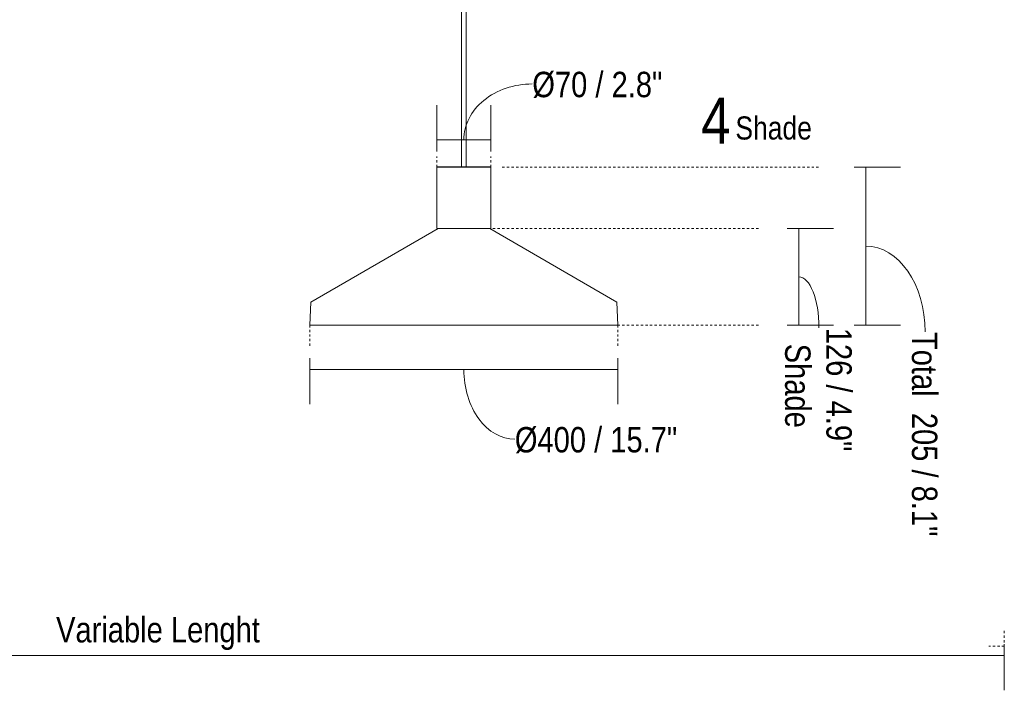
# Model space of a CAD drawing. Header units: millimetres. Extents: x 5395 to 9995, y 397 to 7363.
# Tile 2 of 5: x 6415 to 7694, y 397 to 1271. Entities that reach past the tile are written whole.
import ezdxf

# ---------------------------------------------------------------- set-up
doc = ezdxf.new("R2010")
doc.units = ezdxf.units.MM
doc.linetypes.add('Dash', pattern=[6, 3, -3])
doc.layers.add('A-ANNO-DIMS', color=7, linetype='Dash', lineweight=9, true_color=0xd2d2d2)
for name, color, linetype, lineweight in [('A-ANNO-DIMS-15', 7, 'Continuous', 9), ('E-LITE-EQPM', 7, 'Continuous', 20), ('G-ANNO-TEXT', 7, 'Continuous', 9)]:
    doc.layers.add(name, color=color, linetype=linetype, lineweight=lineweight)
doc.styles.add('Arial Narrow', font='ARIALN.TTF', dxfattribs={"height": 33})
doc.styles.add('Arial Narrow_1', font='ARIALN.TTF', dxfattribs={"height": 60})
doc.styles.add('Arial Narrow_2', font='ARIALN.TTF', dxfattribs={"height": 30})
doc.dimstyles.new('FARO_-_2_2mm_Arial_Narrow_mm_Inch_Left', dxfattribs={"dimscale": 304.8, "dimtxt": 33.773222, "dimasz": 0, "dimexe": 0.147638, "dimexo": 0.0625, "dimgap": 0.024606, "dimtad": 1, "dimdec": 0, "dimzin": 0, "dimdsep": 46, "dimtxsty": 'Arial Narrow', "dimblk1": 'NONE', "dimblk2": 'NONE', "dimsah": 1, "dimcen": 0.09, "dimadec": 0, "dimazin": 0, "dimtfac": 1, "dimtdec": 4, "dimtix": 1, "dimtmove": 0, "dimatfit": 3, "dimfxl": 0.049213, "dimfxlon": 1, "dimtvp": 1, "dimtolj": 1, "dimtzin": 0, "dimarcsym": 2})
doc.dimstyles.new('FARO_-_2_2mm_Arial_Narrow_mm_Inch_Right', dxfattribs={"dimscale": 304.8, "dimtxt": 33.773222, "dimasz": 0, "dimexe": 0.147638, "dimexo": 0.0625, "dimgap": 0.024606, "dimtad": 1, "dimdec": 0, "dimzin": 0, "dimdsep": 46, "dimtxsty": 'Arial Narrow', "dimblk1": 'NONE', "dimblk2": 'NONE', "dimsah": 1, "dimcen": 0.09, "dimadec": 0, "dimazin": 0, "dimtfac": 1, "dimtdec": 4, "dimtix": 1, "dimtmove": 1, "dimatfit": 3, "dimfxl": 0.049213, "dimfxlon": 1, "dimtvp": 1, "dimtolj": 1, "dimtzin": 0, "dimarcsym": 2})

# ---------------------------------------------------------------- blocks, each defined once
blk = doc.blocks.new('68595-3L_ 68596-3L_ 68596-3L  KOMBO400 - 64314-54-3L CONGA Black_White pendant lamp ø450-3L-734198-Alzado_PDF')
at = {"layer": 'E-LITE-EQPM', "lineweight": 9}
for p, q in [((6994.8, 1080), (6994.8, 1983.8)), ((6988.8, 1979.8), (6988.8, 1080)), ((6793.8, 905), (6793.8, 905))]:
    blk.add_line(p, q, dxfattribs=at)
at = {"layer": 'E-LITE-EQPM', "lineweight": 9, "flags": 128}
for points in [[(6956.8, 1079.1), (6956.8, 1079.1), (6956.8, 1079.1), (6956.8, 1079.2), (6956.9, 1079.2), (6956.9, 1079.2)], [(6957.4, 1079.9), (6957.5, 1079.9), (6957.5, 1080), (6957.6, 1080), (6957.6, 1080), (6957.6, 1080), (6957.7, 1080), (6957.7, 1080), (6957.7, 1080), (6957.8, 1080), (6957.8, 1080)], [(7024.2, 1080), (7023.8, 1080), (7023.3, 1080), (7022.7, 1080), (7022.1, 1080), (7021.5, 1080), (7020.8, 1080), (7020, 1080), (7019.2, 1080), (7018.4, 1080), (7017.5, 1080), (7016.6, 1080), (7015.7, 1080), (7014.7, 1080), (7013.6, 1080), (7012.6, 1080), (7011.5, 1080), (7010.4, 1080), (7009.2, 1080), (7008, 1080), (7006.8, 1080), (7005.6, 1080), (7004.3, 1080), (7003, 1080), (7001.7, 1080), (7000.4, 1080), (6999.1, 1080), (6997.8, 1080), (6996.4, 1080), (6995.1, 1080), (6993.7, 1080), (6992.3, 1080), (6991, 1080), (6989.6, 1080), (6988.3, 1080), (6986.9, 1080), (6985.6, 1080), (6984.2, 1080), (6982.9, 1080), (6981.6, 1080), (6980.3, 1080), (6979, 1080), (6977.8, 1080), (6976.6, 1080), (6975.4, 1080), (6974.2, 1080), (6973, 1080), (6971.9, 1080), (6970.8, 1080), (6969.8, 1080), (6968.8, 1080), (6967.8, 1080), (6966.8, 1080), (6965.9, 1080), (6965.1, 1080), (6964.2, 1080), (6963.5, 1080), (6962.7, 1080), (6962, 1080), (6961.4, 1080), (6960.8, 1080), (6960.3, 1080), (6959.8, 1080), (6959.4, 1080), (6959, 1080), (6958.7, 1080), (6958.4, 1080), (6958.1, 1080), (6958, 1080), (6957.9, 1080), (6957.8, 1080), (6957.8, 1080)], [(6957.8, 1080), (6957.8, 1080), (6957.9, 1080), (6958, 1080), (6958.2, 1080), (6958.5, 1080), (6958.8, 1080), (6959.1, 1080), (6959.5, 1080)], [(7025.9, 1080), (7025.9, 1080), (7025.8, 1080), (7025.6, 1080), (7025.5, 1080), (7025.2, 1080), (7024.9, 1080), (7024.6, 1080), (7024.2, 1080)], [(7024.3, 1080), (7024.7, 1080), (7025, 1080), (7025.3, 1080), (7025.5, 1080), (7025.7, 1080), (7025.8, 1080), (7025.9, 1080), (7025.9, 1080)], [(7025.9, 1080), (7025.9, 1080), (7026, 1080), (7026, 1080), (7026, 1080), (7026.1, 1080), (7026.1, 1080), (7026.2, 1080), (7026.2, 1080), (7026.2, 1079.9)]]:
    blk.add_lwpolyline(points, dxfattribs=at)
blk = doc.blocks.new('DIMBLOCK1-Alzado_PDF')
at = {"layer": 'A-ANNO-DIMS-15', "color": 251, "true_color": 0x5b5b5b, "transparency": 16777216}
for p, q in [((5494.1, 460.2), (5494.1, 400.2)), ((5494.1, 445.2), (5494.1, 460.2)), ((7694.1, 460.2), (7694.1, 400.2)), ((7694.1, 445.2), (7694.1, 460.2)), ((5494.1, 445.2), (7694.1, 445.2))]:
    blk.add_line(p, q, dxfattribs=at)
at = {"layer": 'A-ANNO-DIMS-15', "color": 0, "transparency": 16777216, "insert": (6462, 495.3), "char_height": 33, "width": 317.147, "attachment_point": 1, "line_spacing_factor": 0.974696, "style": 'Arial Narrow'}
blk.add_mtext('Variable Lenght', dxfattribs=at)
blk = doc.blocks.new('_None')
blk = doc.blocks.new('DIMBLOCK3-Alzado_PDF')
at = {"layer": 'A-ANNO-DIMS-15', "color": 251, "true_color": 0x5b5b5b, "transparency": 16777216}
for p, q in [((7412.1, 1000), (7472.1, 1000)), ((7427.1, 1000), (7412.1, 1000)), ((7427.1, 874.5), (7427.1, 1000)), ((7412.1, 874.5), (7472.1, 874.5)), ((7427.1, 874.5), (7412.1, 874.5))]:
    blk.add_line(p, q, dxfattribs=at)
blk.add_ellipse((7427.1, 871), major_axis=(0, 66.3), ratio=0.394766, start_param=4.712389, end_param=6.283185, dxfattribs=at)
at = {"layer": 'A-ANNO-DIMS-15', "color": 0, "transparency": 16777216, "char_height": 33, "attachment_point": 1, "rotation": 270, "line_spacing_factor": 0.974696, "style": 'Arial Narrow'}
for s, insert, width in [('126 / 4.9"', (7495.9, 871), 192.99), ('Shade ', (7442.3, 850.3), 143.456)]:
    blk.add_mtext(s, dxfattribs=dict(at, insert=insert, width=width))
blk = doc.blocks.new('DIMBLOCK4-Alzado_PDF')
at = {"layer": 'A-ANNO-DIMS-15', "color": 251, "true_color": 0x5b5b5b, "transparency": 16777216}
for p, q in [((6956.9, 1100.2), (6956.9, 1160.2)), ((7026.9, 1100.2), (7026.9, 1160.2)), ((6956.9, 1115.2), (7026.9, 1115.2)), ((6956.9, 1115.2), (6956.9, 1100.2)), ((7026.9, 1115.2), (7026.9, 1100.2))]:
    blk.add_line(p, q, dxfattribs=at)
blk.add_ellipse((7080.8, 1115.2), major_axis=(89, 0), ratio=0.815415, start_param=1.570796, end_param=3.141593, dxfattribs=at)
at = {"layer": 'A-ANNO-DIMS-15', "color": 0, "transparency": 16777216, "insert": (7080.8, 1203.6), "char_height": 33, "width": 203.283, "attachment_point": 1, "line_spacing_factor": 0.974696, "style": 'Arial Narrow'}
blk.add_mtext('Ø70 / 2.8"', dxfattribs=at)
blk = doc.blocks.new('DIMBLOCK5-Alzado_PDF')
at = {"layer": 'A-ANNO-DIMS-15', "color": 251, "true_color": 0x5b5b5b, "transparency": 16777216}
for p, q in [((6791.9, 831.7), (6791.9, 771.7)), ((6791.9, 816.7), (6791.9, 831.7)), ((7191.9, 831.7), (7191.9, 771.7)), ((7191.9, 816.7), (7191.9, 831.7)), ((6791.9, 816.7), (7191.9, 816.7))]:
    blk.add_line(p, q, dxfattribs=at)
blk.add_ellipse((7058.1, 816.7), major_axis=(0, 90.5), ratio=0.731755, start_param=1.570796, end_param=3.141593, dxfattribs=at)
at = {"layer": 'A-ANNO-DIMS-15', "color": 0, "transparency": 16777216, "insert": (7058.1, 742.1), "char_height": 33, "width": 253.46, "attachment_point": 1, "line_spacing_factor": 0.974696, "style": 'Arial Narrow'}
blk.add_mtext('Ø400 / 15.7"', dxfattribs=at)
blk = doc.blocks.new('DIMBLOCK6-Alzado_PDF')
at = {"layer": 'A-ANNO-DIMS-15', "color": 251, "true_color": 0x5b5b5b, "transparency": 16777216}
for p, q in [((7499.2, 1079.9), (7559.2, 1079.9)), ((7514.2, 1079.9), (7499.2, 1079.9)), ((7514.2, 1079.9), (7514.2, 874.5)), ((7499.2, 874.5), (7559.2, 874.5)), ((7514.2, 874.5), (7499.2, 874.5))]:
    blk.add_line(p, q, dxfattribs=at)
blk.add_ellipse((7514.2, 865.6), major_axis=(0, 111.6), ratio=0.69083, start_param=4.712389, end_param=6.283185, dxfattribs=at)
at = {"layer": 'A-ANNO-DIMS-15', "color": 0, "transparency": 16777216, "insert": (7607.1, 865.6), "char_height": 33, "width": 319.72, "attachment_point": 1, "rotation": 270, "line_spacing_factor": 0.974696, "style": 'Arial Narrow'}
blk.add_mtext('Total  205 / 8.1"', dxfattribs=at)

msp = doc.modelspace()

# ---------------------------------------------------------------- linework, layer by layer
at = {"layer": 'A-ANNO-DIMS'}
for p, q in [((6956.9, 1079.9), (6956.9, 1093.5)), ((7026.9, 1079.9), (7026.9, 1093.5)), ((7041.8, 1079.9), (7455.8, 1079.9)), ((7374.7, 1000), (7026.9, 1000)), ((6791.9, 874.5), (6791.9, 844.5)), ((7374.7, 874.5), (7191.9, 874.5)), ((7191.9, 874.5), (7191.9, 844.5)), ((7694.1, 477.2), (7694.1, 457.2)), ((7694.1, 457.2), (7674.1, 457.2))]:
    msp.add_line(p, q, dxfattribs=at)
at = {"layer": 'E-LITE-EQPM'}
for p, q in [((7026.9, 1079.9), (6956.9, 1079.9)), ((6956.9, 1079.9), (6956.9, 1000)), ((7026.9, 1000), (7026.9, 1079.9)), ((6958.4, 1000), (6792.9, 904.5)), ((6956.9, 1000), (6958.4, 1000)), ((7025.4, 1000), (6958.4, 1000)), ((7025.4, 1000), (7026.9, 1000)), ((7190.8, 904.5), (7025.4, 1000)), ((6792.9, 904.5), (6791.9, 874.5)), ((7191.9, 874.5), (7190.8, 904.5)), ((6791.9, 874.5), (7191.9, 874.5))]:
    msp.add_line(p, q, dxfattribs=at)

# ---------------------------------------------------------------- block references
at = {"layer": 'E-LITE-EQPM', "lineweight": 9}
msp.add_blockref('68595-3L_ 68596-3L_ 68596-3L  KOMBO400 - 64314-54-3L CONGA Black_White pendant lamp ø450-3L-734198-Alzado_PDF', (0, 0), dxfattribs=at)

# ---------------------------------------------------------------- texts
at = {"layer": 'G-ANNO-TEXT', "insert": (7300.2, 1170.1), "char_height": 60, "width": 46.899, "attachment_point": 1, "style": 'Arial Narrow_1'}
msp.add_mtext('4', dxfattribs=at)
at = {"layer": 'G-ANNO-TEXT', "color": 251, "true_color": 0x5b5b5b, "insert": (7344.7, 1145.6), "char_height": 30, "width": 125.063, "attachment_point": 1, "style": 'Arial Narrow_2'}
msp.add_mtext('Shade', dxfattribs=at)

# ---------------------------------------------------------------- dimensions: what is measured, and where the dimension line sits
at = {"layer": 'A-ANNO-DIMS', "color": 251, "linetype": 'Continuous', "true_color": 0x5b5b5b}
for base, p1, p2, override, picture, middle in [((7026.9, 1115.2), (6956.9, 1100.2), (7026.9, 1100.2), {"dimpost": '<>', "dimfxl": 70}, 'DIMBLOCK4-Alzado_PDF', (7182.5, 1181.6)), ((7191.9, 816.7), (6791.9, 831.7), (7191.9, 831.7), {"dimpost": '<>', "dimfxl": 400.008231}, 'DIMBLOCK5-Alzado_PDF', (7184.8, 720.1))]:
    dim = msp.add_linear_dim(base=base, p1=p1, p2=p2, text='Ø<>', dimstyle='FARO_-_2_2mm_Arial_Narrow_mm_Inch_Right', override=override, dxfattribs=at)
    dim.commit()
    dim.dimension.update_dxf_attribs({"geometry": picture, "text_midpoint": middle, "dimtype": 160})
for base, p1, p2, text, override, picture, middle in [((7514.2, 874.5), (7499.2, 1079.9), (7499.2, 874.5), 'Total  <>', {"dimtad": 4, "dimpost": '<>', "dimfxl": 205.439104}, 'DIMBLOCK6-Alzado_PDF', (7585.1, 705.8)), ((7427.1286, 1000), (7412.1286, 874.4939), (7412.1286, 1000), '<>\\XShade ', {"dimtad": 4, "dimpost": '<>', "dimfxl": 125.506068}, 'DIMBLOCK3-Alzado_PDF', (7451.9356, 870.9861))]:
    dim = msp.add_linear_dim(base=base, p1=p1, p2=p2, angle=90, text=text, dimstyle='FARO_-_2_2mm_Arial_Narrow_mm_Inch_Right', override=override, dxfattribs=at)
    dim.commit()
    dim.dimension.update_dxf_attribs({"geometry": picture, "text_midpoint": middle, "dimtype": 160, "text_rotation": 90})
dim = msp.add_linear_dim(base=(7694.1, 445.2), p1=(5494.1, 460.2), p2=(7694.1, 460.2), text='Variable Lenght', dimstyle='FARO_-_2_2mm_Arial_Narrow_mm_Inch_Left', override={"dimpost": '<>', "dimfxl": 2200.000497}, dxfattribs=at)
dim.commit()
dim.dimension.update_dxf_attribs({"geometry": 'DIMBLOCK1-Alzado_PDF', "text_midpoint": (6594.1, 474)})

doc.saveas('drawing.dxf')
